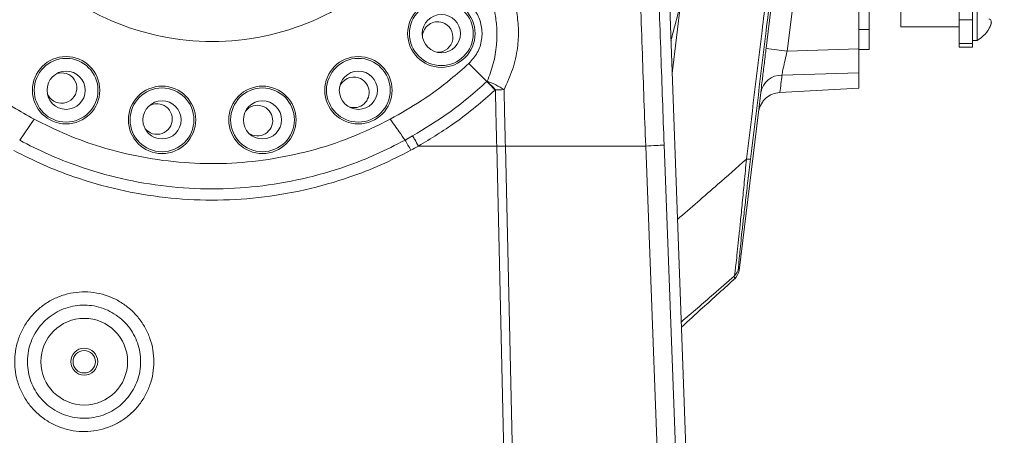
# Model space of a CAD drawing. Header units: millimetres. Extents: x 0 to 16820, y 0 to 11880.
# Tile 105 of 120: x 13657 to 13876, y 8090 to 8183. Entities that reach past the tile are written whole.
import ezdxf

# ---------------------------------------------------------------- set-up
doc = ezdxf.new("R2010")
doc.units = ezdxf.units.MM
doc.header["$LTSCALE"] = 20
doc.linetypes.add('PHANTOM', pattern=[12.7, 6.35, -1.27, 1.27, -1.27, 1.27, -1.27])
doc.styles.add('SLDTEXTSTYLE0', font='TXT', dxfattribs={"width": 0.605})
doc.dimstyles.new('SLDDIMSTYLE0', dxfattribs={"dimtxt": 140, "dimasz": 100, "dimexe": 0, "dimexo": 0.0625, "dimgap": 35, "dimtad": 1, "dimtoh": 1, "dimdec": 0, "dimrnd": 1e-09, "dimzin": 12, "dimdsep": 46, "dimtxsty": 'SLDTEXTSTYLE0', "dimsah": 1, "dimcen": 0.09, "dimadec": 0, "dimazin": 0, "dimtfac": 1, "dimtofl": 0, "dimtmove": 0, "dimatfit": 3, "dimfxl": 0, "dimfrac": 2, "dimtolj": 1, "dimtzin": 12, "dimarcsym": 0})

# ---------------------------------------------------------------- blocks, each defined once
blk = doc.blocks.new('*D18')
at = {"color": 7, "linetype": 'Continuous', "lineweight": 0}
for p, q in [((13699.83, 9477.35), (16388.41, 9477.35)), ((16358.41, 9477.35), (16358.41, 6644.47)), ((13848.53, 6644.47), (16388.41, 6644.47))]:
    blk.add_line(p, q, dxfattribs=at)
for points in [[(16358.41, 9477.35), (16343.41, 9377.35), (16373.41, 9377.35)], [(16358.41, 6644.47), (16373.41, 6744.47), (16343.41, 6744.47)]]:
    blk.add_solid(points, dxfattribs=at)
at = {"color": 7, "linetype": 'Continuous', "lineweight": 0, "insert": (16177.94, 7847.03), "char_height": 140, "attachment_point": 1, "rotation": 90, "style": 'SLDTEXTSTYLE0'}
blk.add_mtext('2833', dxfattribs=at)

msp = doc.modelspace()

# ---------------------------------------------------------------- linework, layer by layer
at = {"color": 8, "linetype": 'Continuous', "lineweight": 0}
for p, q in [((13838.3, 8260.6), (13827.86, 8175.61)), ((13804.17, 8186.61), (13802.23, 8170.64)), ((13866.13, 8182.57), (13869.13, 8182.57)), ((13843.83, 8180.44), (13846.13, 8180.44)), ((13869.13, 8177.29), (13866.13, 8177.29)), ((13827.86, 8175.61), (13843.83, 8176.13)), ((13843.83, 8170.79), (13826.67, 8170.25)), ((13760.99, 8168.83), (13760.99, 8168.83)), ((13762.87, 8166.99), (13762.79, 8166.92)), ((13821.44, 8161.97), (13821.97, 8166.41)), ((13656.96, 8155.75), (13660.19, 8160.45)), ((13742.77, 8155.79), (13744.44, 8156.72)), ((13763.16, 8154.47), (13745.76, 8154.47)), ((13765.09, 8154.47), (13769.37, 7967.09)), ((13765.09, 8154.47), (13765.09, 8154.47)), ((13796.34, 8154.47), (13765.09, 8154.47)), ((13796.34, 8154.47), (13796.34, 8154.47)), ((13800.45, 8154.71), (13809, 7924.39)), ((13817.02, 8127.38), (13817.12, 8126.78)), ((13816.16, 8124.92), (13816.06, 8125.53))]:
    msp.add_line(p, q, dxfattribs=at)
at = {"color": 7, "linetype": 'Continuous', "lineweight": 0}
for p, q in [((13843.83, 8255.47), (13843.83, 8176.13)), ((13811.23, 7924.47), (13799.76, 8238.12)), ((13870.13, 8177.97), (13870.13, 8189.97)), ((13853.13, 8180.97), (13853.13, 8186.97)), ((13866.13, 8182.57), (13866.13, 8187.89)), ((13869.13, 8182.57), (13869.13, 8187.89)), ((13846.13, 8184.44), (13846.13, 8180.44)), ((13866.13, 8177.29), (13866.13, 8182.57)), ((13869.13, 8182.57), (13869.13, 8177.29)), ((13846.13, 8180.44), (13846.13, 8175.97)), ((13853.13, 8180.97), (13866.13, 8180.97)), ((13866.13, 8177.29), (13866.13, 8176.47)), ((13869.13, 8177.97), (13870.13, 8177.97)), ((13869.13, 8177.29), (13869.13, 8176.47)), ((13843.83, 8170.79), (13843.83, 8176.13)), ((13846.13, 8175.97), (13843.83, 8175.97)), ((13869.13, 8176.47), (13866.13, 8176.47)), ((13760.99, 8168.83), (13756.97, 8172.85)), ((13843.83, 8170.79), (13843.83, 8167.33)), ((13826.22, 8166.4), (13826.15, 8166.4)), ((13843.83, 8167.33), (13826.22, 8166.4)), ((13821.45, 8162.02), (13817.12, 8126.78)), ((13821.44, 8161.99), (13821.44, 8161.97))]:
    msp.add_line(p, q, dxfattribs=at)
at = {"color": 8, "linetype": 'Continuous', "lineweight": 0, "flags": 128}
for points in [[(13823.16, 8176.22), (13824.38, 8186.15), (13829.25, 8225.85), (13833.59, 8261.21)], [(13767.28, 7973.75), (13765.69, 8043.37), (13763.16, 8154.47)], [(13805.02, 7924.16), (13800.68, 8039.25), (13796.34, 8154.47)]]:
    msp.add_lwpolyline(points, dxfattribs=at)
at = {"color": 7, "linetype": 'Continuous', "lineweight": 0, "flags": 128}
msp.add_lwpolyline([(13667.33, 8170.62), (13666.23, 8170.79), (13665.27, 8170.63)], dxfattribs=at)
at = {"color": 7, "linetype": 'Continuous', "lineweight": 0}
for centre, radius in [((13750.84, 8179.49), 7.5), ((13750.84, 8179.49), 4.25), ((13667.29, 8166.89), 7.5), ((13732.37, 8166.89), 7.5), ((13667.29, 8166.89), 4.25), ((13732.37, 8166.89), 4.25), ((13688.65, 8160.3), 7.5), ((13711.01, 8160.3), 7.5), ((13688.65, 8160.3), 4.25), ((13711.01, 8160.3), 4.25), ((13671.33, 8106.47), 3), ((13671.33, 8106.47), 2.5)]:
    msp.add_circle(centre, radius, dxfattribs=at)
at = {"color": 8, "linetype": 'Continuous', "lineweight": 0}
for centre, radius in [((13750.84, 8179.49), 7.1), ((13667.29, 8166.89), 7.1), ((13732.37, 8166.89), 7.1), ((13688.65, 8160.3), 7.1), ((13711.01, 8160.3), 7.1), ((13671.33, 8106.47), 9.65)]:
    msp.add_circle(centre, radius, dxfattribs=at)
at = {"color": 7, "linetype": 'Continuous', "lineweight": 30}
for centre, radius, start, end in [((13699.83, 7139.47), 2337.88, 300, 180), ((12604.83, 7139.47), 1242.88, 23.09425, 81.90575)]:
    msp.add_arc(centre, radius, start, end, dxfattribs=at)
at = {"color": 7, "linetype": 'PHANTOM', "lineweight": 30}
msp.add_arc((13699.83, 7139.47), 1536.4, 353.21587, 126.78413, dxfattribs=at)
at = {"color": 8, "linetype": 'Continuous', "lineweight": 0}
for centre, radius, start, end in [((13699.83, 8234.47), 56.73, 223.4437, 316.6033), ((13849.17, 8358.49), 184.11, 261.8768, 263.3521), ((13754.84, 8151.82), 18.18, 56.7663, 69.9882), ((13718.54, 8126.69), 59.91, 42.2755, 44.7886), ((13826.54, 8165.61), 4.64, 88.3982, 169.982), ((13766.38, 7999.94), 167.09, 90.5403, 91.2028), ((13819.16, 8153.89), 2.36, 260.6397, 282.5438), ((13814.05, 8127.75), 3, 312.1368, 352.9764)]:
    msp.add_arc(centre, radius, start, end, dxfattribs=at)
at = {"color": 7, "linetype": 'Continuous', "lineweight": 0}
for centre, radius, start, end in [((13750.02, 8178.73), 3.4, 72, 175.8443), ((13750.02, 8178.73), 3.4, 269.0128, 72), ((13866.73, 8184.09), 7, 299.0497, 336.2826), ((13666.28, 8167.39), 3.4, 200.4415, 72), ((13731.36, 8166.41), 3.4, 72, 158.7011), ((13731.36, 8166.41), 3.4, 251.8703, 72), ((13687.54, 8160.48), 3.4, 217.5845, 72), ((13687.54, 8160.48), 3.4, 72, 124.4155), ((13709.9, 8160.14), 3.4, 72, 141.5583), ((13709.9, 8160.14), 3.4, 234.7275, 72), ((13814.14, 8127.15), 3, 312.1644, 353)]:
    msp.add_arc(centre, radius, start, end, dxfattribs=at)
at = {"color": 8, "linetype": 'Continuous', "lineweight": 0}
msp.add_ellipse((10376.62, 8073.97), major_axis=(3453.5, 277.26), ratio=0.511914, start_param=6.1793, end_param=6.181451, dxfattribs=at)
for points, knots in [([(13798.76, 8203.99), (13798.84, 8201.43), (13799.15, 8191.73), (13799.69, 8175.29), (13800.2, 8161.41), (13800.45, 8154.71)], [0, 0, 0, 0, 0.156205, 0.592673, 1, 1, 1, 1]), ([(13796.34, 8154.47), (13796.34, 8154.47), (13796.08, 8161.29), (13795.57, 8175.43), (13795.04, 8191.19), (13794.75, 8200.11), (13794.69, 8201.74)], [0, 0, 0, 0, 0.000001, 0.4324, 0.895922, 1, 1, 1, 1]), ([(13818.78, 8151.56), (13819.94, 8161.08), (13821.71, 8175.64), (13823.48, 8190.21), (13824.1, 8195.24)], [0, 0, 0, 0, 0.654269, 1, 1, 1, 1]), ([(13824.99, 8195.24), (13824.38, 8190.21), (13822.61, 8175.65), (13820.84, 8161.1), (13819.68, 8151.58)], [0, 0, 0, 0, 0.345731, 1, 1, 1, 1]), ([(13764.21, 8193.17), (13764.52, 8192.63), (13765.47, 8190.97), (13766.72, 8187.99), (13767.72, 8184.19), (13768.1, 8180.26), (13767.86, 8175.98), (13766.84, 8171.46), (13765.48, 8168.5), (13764.8, 8167.02)], [0, 0, 0, 0, 0.068291, 0.210305, 0.352233, 0.49408, 0.635964, 0.817828, 1, 1, 1, 1]), ([(13761.06, 8168.9), (13761.55, 8170.19), (13762.52, 8172.77), (13763.17, 8176.6), (13763.27, 8180.15), (13762.96, 8183.36), (13762.23, 8186.5), (13761.32, 8189.02), (13760.62, 8190.43), (13760.39, 8190.9)], [0, 0, 0, 0, 0.186419, 0.37259, 0.511231, 0.649835, 0.790195, 0.930621, 1, 1, 1, 1]), ([(13804.17, 8186.61), (13803.93, 8185.59), (13803.25, 8182.69), (13802.47, 8179.82), (13801.96, 8177.96)], [0, 0, 0, 0, 0.354232, 1, 1, 1, 1]), ([(13827.86, 8175.61), (13827.81, 8175.43), (13827.6, 8174.58), (13827.25, 8173.09), (13826.87, 8171.35), (13826.74, 8170.61), (13826.67, 8170.25)], [0, 0, 0, 0, 0.086325, 0.395236, 0.698812, 1, 1, 1, 1]), ([(13744.44, 8156.72), (13747.12, 8158.35), (13752.97, 8161.93), (13758.26, 8166.31), (13760.99, 8168.83), (13760.99, 8168.83)], [0, 0, 0, 0, 0.457087, 0.999997, 1, 1, 1, 1]), ([(13760.99, 8168.83), (13760.99, 8168.83), (13761.01, 8168.86), (13761.04, 8168.88), (13761.06, 8168.9)], [0, 0, 0, 0, 0.000619, 1, 1, 1, 1]), ([(13762.79, 8166.92), (13762.75, 8166.97), (13762.52, 8167.23), (13761.9, 8167.9), (13761.35, 8168.46), (13760.99, 8168.83)], [0, 0, 0, 0, 0.064133, 0.385095, 1, 1, 1, 1]), ([(13762.79, 8166.92), (13761.37, 8165.66), (13758.51, 8163.12), (13752.91, 8158.83), (13748.52, 8156.15), (13745.76, 8154.47)], [0, 0, 0, 0, 0.270961, 0.542953, 1, 1, 1, 1]), ([(13763.16, 8154.47), (13763.1, 8157.07), (13763, 8161.25), (13762.91, 8165.43), (13762.87, 8166.99)], [0, 0, 0, 0, 0.624401, 1, 1, 1, 1]), ([(13764.8, 8167.02), (13764.84, 8165.46), (13764.93, 8161.27), (13765.03, 8157.09), (13765.09, 8154.47), (13765.09, 8154.47)], [0, 0, 0, 0, 0.374248, 0.999995, 1, 1, 1, 1]), ([(13742.77, 8155.79), (13742.34, 8156.4), (13741.23, 8157.95), (13740.14, 8159.51), (13739.48, 8160.45)], [0, 0, 0, 0, 0.393632, 1, 1, 1, 1]), ([(13656.96, 8155.75), (13659.06, 8154.68), (13663.26, 8152.53), (13670.81, 8149.58), (13679.58, 8147.04), (13689.59, 8145.33), (13699.74, 8144.73), (13709.89, 8145.31), (13719.93, 8147), (13728.75, 8149.54), (13736.37, 8152.52), (13740.64, 8154.7), (13742.77, 8155.79)], [0, 0, 0, 0, 0.079188, 0.158377, 0.271619, 0.385224, 0.498464, 0.611906, 0.725714, 0.839157, 0.919578, 1, 1, 1, 1]), ([(13745.76, 8154.47), (13745.48, 8154.96), (13745.12, 8155.59), (13744.68, 8156.32), (13744.53, 8156.59), (13744.44, 8156.72)], [0, 0, 0, 0, 0.618531, 0.805269, 1, 1, 1, 1]), ([(13744.04, 8153.52), (13741.84, 8152.4), (13737.44, 8150.17), (13729.59, 8147.14), (13720.5, 8144.54), (13710.18, 8142.82), (13699.74, 8142.23), (13689.3, 8142.84), (13679, 8144.58), (13669.97, 8147.17), (13662.2, 8150.19), (13657.86, 8152.38), (13655.69, 8153.48)], [0, 0, 0, 0, 0.080473, 0.160947, 0.274357, 0.388127, 0.501537, 0.614748, 0.728317, 0.841528, 0.920764, 1, 1, 1, 1]), ([(13745.76, 8154.47), (13745.76, 8154.47), (13745.19, 8154.14), (13744.61, 8153.83), (13744.04, 8153.52)], [0, 0, 0, 0, 0.001457, 1, 1, 1, 1]), ([(13745.76, 8154.47), (13745.76, 8154.47), (13745.76, 8154.47), (13745.76, 8154.47), (13745.76, 8154.47), (13745.76, 8154.47), (13745.76, 8154.47)], [0, 0, 0, 0, 0.350508, 0.703532, 0.879407, 1, 1, 1, 1]), ([(13763.16, 8154.47), (13763.27, 8154.47), (13763.94, 8154.47), (13764.56, 8154.47), (13765.09, 8154.47)], [0, 0, 0, 0, 0.166649, 1, 1, 1, 1]), ([(13796.34, 8154.47), (13797.18, 8154.51), (13798.87, 8154.59), (13800.03, 8154.66), (13800.38, 8154.69), (13800.43, 8154.7), (13800.45, 8154.71)], [0, 0, 0, 0, 0.378351, 0.756701, 0.941054, 1, 1, 1, 1]), ([(13803.42, 8138.13), (13806.39, 8140.72), (13811.52, 8145.18), (13816.63, 8149.67), (13818.78, 8151.56)], [0, 0, 0, 0, 0.579593, 1, 1, 1, 1]), ([(13816.06, 8125.53), (13816.09, 8125.66), (13816.15, 8125.93), (13816.31, 8127.09), (13816.53, 8128.92), (13816.79, 8131.36), (13817.1, 8134.31), (13817.45, 8137.77), (13817.85, 8141.84), (13818.3, 8146.54), (13818.61, 8149.84), (13818.78, 8151.56)], [0, 0, 0, 0, 0.107987, 0.215876, 0.325959, 0.435968, 0.534994, 0.634065, 0.752412, 0.870906, 1, 1, 1, 1]), ([(13819.68, 8151.58), (13819.48, 8149.96), (13819.1, 8146.85), (13818.58, 8142.4), (13818.14, 8138.57), (13817.77, 8135.32), (13817.48, 8132.58), (13817.25, 8130.33), (13817.09, 8128.68), (13817.02, 8127.67), (13817.02, 8127.48), (13817.02, 8127.38)], [0, 0, 0, 0, 0.130815, 0.249632, 0.368271, 0.466587, 0.564848, 0.674064, 0.783373, 0.891627, 1, 1, 1, 1]), ([(13816.06, 8125.53), (13814.52, 8124.19), (13810.59, 8120.77), (13806.65, 8117.36), (13804.25, 8115.29)], [0, 0, 0, 0, 0.391255, 1, 1, 1, 1]), ([(13686.84, 8106.47), (13686.79, 8105.59), (13686.71, 8103.85), (13686.03, 8101.3), (13684.96, 8098.9), (13683.5, 8096.71), (13681.69, 8094.8), (13679.59, 8093.22), (13677.25, 8092.02), (13674.75, 8091.23), (13672.15, 8090.87), (13669.53, 8090.95), (13666.96, 8091.48), (13664.51, 8092.42), (13662.27, 8093.77), (13660.27, 8095.48), (13658.6, 8097.5), (13657.27, 8099.77), (13656.36, 8102.24), (13655.82, 8105.03), (13655.82, 8107.89), (13656.36, 8110.69), (13657.27, 8113.16), (13658.59, 8115.43), (13660.27, 8117.45), (13662.27, 8119.16), (13664.52, 8120.51), (13666.96, 8121.45), (13669.54, 8121.98), (13672.16, 8122.06), (13674.76, 8121.7), (13677.27, 8120.9), (13679.6, 8119.7), (13681.7, 8118.12), (13683.5, 8116.22), (13684.96, 8114.03), (13686.03, 8111.64), (13686.71, 8109.09), (13686.79, 8107.34), (13686.84, 8106.47)], [0, 0, 0, 0, 0.0268273, 0.0536545, 0.0805478, 0.107441, 0.1343257, 0.16121, 0.1880577, 0.2149051, 0.2417116, 0.2685179, 0.2953089, 0.3221, 0.3489129, 0.375726, 0.4025801, 0.4294346, 0.4563152, 0.4831961, 0.5167947, 0.5436629, 0.5705308, 0.5973768, 0.6242223, 0.6510595, 0.6778964, 0.7047376, 0.7315786, 0.7584218, 0.7852652, 0.8120998, 0.8389346, 0.865757, 0.8925797, 0.9194019, 0.9462244, 0.9731122, 1, 1, 1, 1]), ([(13683.89, 8106.47), (13683.89, 8106.47), (13683.89, 8107.17), (13683.77, 8108.59), (13683.24, 8110.65), (13682.36, 8112.6), (13681.18, 8114.37), (13679.7, 8115.92), (13678, 8117.2), (13676.09, 8118.18), (13674.06, 8118.82), (13671.94, 8119.11), (13669.81, 8119.04), (13667.71, 8118.61), (13665.73, 8117.84), (13663.9, 8116.75), (13662.28, 8115.37), (13660.92, 8113.73), (13659.85, 8111.9), (13659.1, 8109.9), (13658.66, 8107.63), (13658.66, 8105.32), (13659.09, 8103.06), (13659.83, 8101.07), (13660.9, 8099.22), (13662.26, 8097.59), (13663.88, 8096.2), (13665.7, 8095.11), (13667.69, 8094.33), (13669.77, 8093.9), (13671.91, 8093.82), (13674.01, 8094.1), (13676.06, 8094.74), (13677.96, 8095.71), (13679.68, 8096.99), (13681.15, 8098.53), (13682.35, 8100.32), (13683.22, 8102.25), (13683.78, 8104.33), (13683.85, 8105.75), (13683.89, 8106.47)], [0, 0, 0, 0, 0.000092, 0.026566, 0.05381, 0.08028, 0.107518, 0.134005, 0.161262, 0.187769, 0.215047, 0.241552, 0.268826, 0.295298, 0.322538, 0.348964, 0.376155, 0.402552, 0.429711, 0.456106, 0.483262, 0.516735, 0.543145, 0.570316, 0.596725, 0.623898, 0.650305, 0.677475, 0.703901, 0.73109, 0.757559, 0.784795, 0.811313, 0.838602, 0.865147, 0.892466, 0.919002, 0.946312, 0.972772, 1, 1, 1, 1])]:
    msp.add_open_spline(points, degree=3, knots=knots, dxfattribs=at)
at = {"color": 7, "linetype": 'Continuous', "lineweight": 0}
for points, knots in [([(13756.97, 8172.85), (13757.66, 8173.61), (13759.03, 8175.14), (13759.97, 8178.14), (13759.92, 8181.25), (13758.82, 8184.15), (13757.32, 8185.97), (13756.29, 8186.73), (13756.07, 8186.9)], [0, 0, 0, 0, 0.190893, 0.381801, 0.572216, 0.761346, 0.94888, 1, 1, 1, 1]), ([(13872.72, 8182.7), (13872.87, 8182.7), (13873.13, 8182.7), (13873.3, 8182.4), (13873.3, 8181.96), (13873.16, 8181.4), (13872.95, 8180.9), (13872.78, 8180.6), (13872.72, 8180.51)], [0, 0, 0, 0, 0.235568, 0.40815, 0.581146, 0.745076, 0.917186, 1, 1, 1, 1]), ([(13872.72, 8180.51), (13872.87, 8180.76), (13873.13, 8181.2), (13873.29, 8181.66), (13873.32, 8181.88), (13873.27, 8181.91), (13873.27, 8181.91)], [0, 0, 0, 0, 0.400247, 0.693498, 0.987452, 1, 1, 1, 1]), ([(13821.97, 8166.41), (13822.05, 8167.08), (13822.21, 8168.42), (13822.59, 8171.59), (13822.92, 8174.32), (13823.11, 8175.88), (13823.16, 8176.22)], [0, 0, 0, 0, 0.3040941, 0.608247, 0.9147847, 1, 1, 1, 1]), ([(13642.69, 8172.85), (13644.71, 8171.09), (13648.76, 8167.57), (13654.7, 8163.52), (13658.62, 8161.33), (13660.19, 8160.45)], [0, 0, 0, 0, 0.3731947, 0.749837, 1, 1, 1, 1]), ([(13739.48, 8160.45), (13741.8, 8161.78), (13746.47, 8164.44), (13752.26, 8168.69), (13755.63, 8171.66), (13756.97, 8172.85)], [0, 0, 0, 0, 0.373138, 0.74973, 1, 1, 1, 1]), ([(13821.44, 8161.97), (13821.44, 8161.98), (13821.46, 8162.09), (13821.56, 8162.76), (13822, 8163.93), (13823.07, 8165.23), (13824.5, 8166.15), (13825.6, 8166.31), (13826.15, 8166.4)], [0, 0, 0, 0, 0.002841, 0.048728, 0.294677, 0.532871, 0.766346, 1, 1, 1, 1]), ([(13660.19, 8160.45), (13662.59, 8159.26), (13667.4, 8156.87), (13675.43, 8154.02), (13684.16, 8151.86), (13693.54, 8150.63), (13702.99, 8150.44), (13712.4, 8151.33), (13721.64, 8153.27), (13730.78, 8156.19), (13736.54, 8159.01), (13739.48, 8160.45)], [0, 0, 0, 0, 0.097627, 0.195254, 0.309454, 0.424018, 0.538217, 0.652351, 0.766849, 0.880984, 1, 1, 1, 1]), ([(13804.29, 8114.18), (13805.87, 8115.6), (13809.86, 8119.22), (13813.86, 8122.84), (13816.29, 8125.04)], [0, 0, 0, 0, 0.39271, 1, 1, 1, 1])]:
    msp.add_open_spline(points, degree=3, knots=knots, dxfattribs=at)
at = {"color": 8, "linetype": 'Continuous', "lineweight": 0}
msp.add_open_spline([(13742.77, 8155.79), (13742.98, 8155.43), (13743.39, 8154.72), (13743.82, 8153.92), (13744.04, 8153.52)], degree=3, dxfattribs=at)

# ---------------------------------------------------------------- dimensions: what is measured, and where the dimension line sits
at = {"color": 7, "linetype": 'Continuous', "lineweight": 0}
dim = msp.add_linear_dim(base=(16358.41, 6644.47), p1=(13699.83, 9477.35), p2=(13848.53, 6644.47), angle=90, dimstyle='SLDDIMSTYLE0', dxfattribs=at)
dim.commit()
dim.dimension.update_dxf_attribs({"geometry": '*D18', "text_midpoint": (16358.41, 8060.91), "dimtype": 160})

doc.saveas('drawing.dxf')
